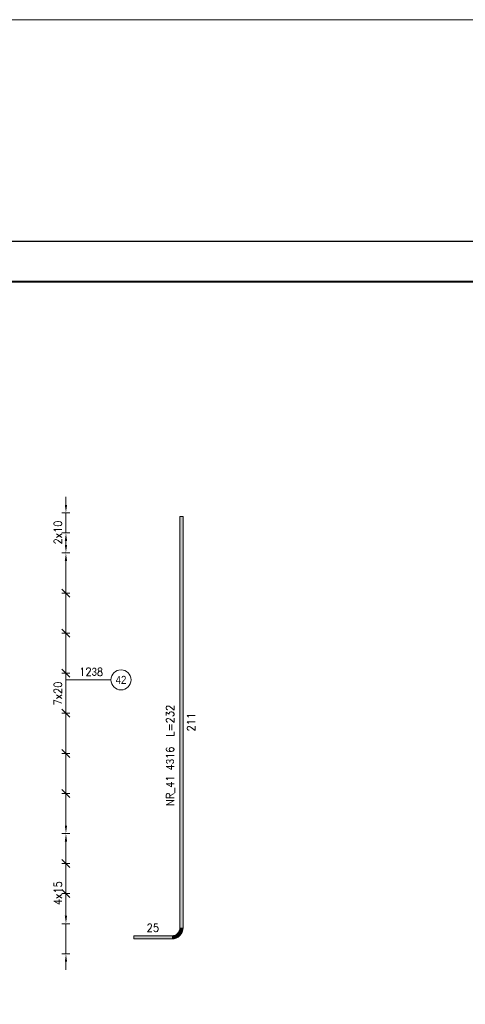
# Model space of a CAD drawing. Extents: x 310117 to 322731, y -113989 to -104075.
# Tile 4 of 13: x 313458 to 315684, y -109396 to -104482. Entities that reach past the tile are written whole.
import ezdxf

# ---------------------------------------------------------------- set-up
doc = ezdxf.new("R2010")
doc.units = 0
doc.header["$LTSCALE"] = 5
doc.header["$MEASUREMENT"] = 0
doc.layers.add('_FORMATKA', color=8, linetype='Continuous', lineweight=15, plot=False)
for name, color, linetype, lineweight in [('_RAMKA', 7, 'Continuous', 35), ('AutoCAD_Structural_Detailing_opis rozkładu', 7, 'Continuous', 13), ('AutoCAD_Structural_Detailing_pręt wyrzucony', 7, 'Continuous', 13), ('PS_DIM', 4, 'Continuous', 13)]:
    doc.layers.add(name, color=color, linetype=linetype, lineweight=lineweight)
doc.styles.add('r-gil', font='GIL_____.TTF', dxfattribs={"width": 0.9})
doc.styles.add('r-simplex', font='simplex.shx', dxfattribs={"width": 0.9})
doc.styles.add('simplex', font='simplex.shx', dxfattribs={"width": 0.9})
doc.dimstyles.new('1_10_PRZ', dxfattribs={"dimtxt": 2, "dimasz": 1, "dimexe": 2, "dimexo": 5, "dimgap": 1, "dimtad": 1, "dimdec": 0, "dimlfac": 10, "dimtxsty": 'simplex', "dimblk": 'dimznak', "dimcen": 2, "dimse1": 1, "dimse2": 1, "dimclrt": 3, "dimadec": 1, "dimazin": 0, "dimtfac": 1, "dimtdec": 0, "dimtix": 1, "dimtmove": 2, "dimatfit": 3, "dimldrblk": 'dim-grot', "dimfxl": 1, "dimarcsym": 0})

# ---------------------------------------------------------------- blocks, each defined once
blk = doc.blocks.new('dimznak')
at = {"color": 0}
for points in [[(0, 2), (0, -2)], [(-2, 0), (2, 0)]]:
    blk.add_lwpolyline(points, dxfattribs=at)
at = {"color": 3}
blk.add_lwpolyline([(1, 1), (-1, -1)], dxfattribs=at)
blk = doc.blocks.new('*D24')
at = {"color": 252, "lineweight": -2, "transparency": 16777216}
blk.add_line((-591, 475.33), (-3, 475.33), dxfattribs=at)
at = {"layer": 'Defpoints', "color": 0, "transparency": 16777216}
for p in [(0, 475.33), (-594, 420), (0, 420)]:
    blk.add_point(p, dxfattribs=at)
at = {"color": 252, "lineweight": -2, "transparency": 16777216, "xscale": 3, "yscale": 3, "zscale": 3, "rotation": 180}
blk.add_blockref('dimznak', (-594, 475.33), dxfattribs=at)
at = {"color": 252, "lineweight": -2, "transparency": 16777216, "xscale": 3, "yscale": 3, "zscale": 3}
blk.add_blockref('dimznak', (0, 475.33), dxfattribs=at)
at = {"color": 252, "transparency": 16777216, "insert": (-297, 485.83), "char_height": 15, "attachment_point": 5, "style": 'simplex'}
blk.add_mtext('594', dxfattribs=at)
blk = doc.blocks.new('dim-grot')
blk.add_hatch(color=256).paths.add_polyline_path([(0, 0), (-2, 0.5), (-2, -0.5)])
blk.add_lwpolyline([(0, 0), (-2, 0.5), (-2, -0.5), (0, 0)])
blk = doc.blocks.new('*U19')
at = {"layer": '_FORMATKA', "lineweight": -3}
blk.add_lwpolyline([(-594, 0), (0, 0), (0, 420), (-594, 420)], close=True, dxfattribs=at)
at = {"layer": '_RAMKA', "lineweight": -3, "const_width": 0.5}
blk.add_lwpolyline([(-564, 10), (-10, 10), (-10, 410), (-564, 410)], close=True, dxfattribs=at)
dim = blk.add_linear_dim(base=(0, 475.33), p1=(-594, 420), p2=(0, 420), dimstyle='1_10_PRZ', override={"dimscale": 3, "dimtxt": 5, "dimlfac": 1, "dimclrd": 252, "dimclrt": 252})
dim.commit()
dim.dimension.update_dxf_attribs({"geometry": '*D24', "text_midpoint": (-297, 485.83)})

msp = doc.modelspace()

# ---------------------------------------------------------------- hatches: boundary and pattern name
at = {"layer": 'AutoCAD_Structural_Detailing_opis rozkładu'}
for points in [[(313689.5, -106943.53), (313695.2, -106903.53), (313683.8, -106903.53)], [(313689.5, -107043.53), (313683.8, -107083.53), (313695.2, -107083.53)], [(313689.5, -107143.53), (313695.2, -107103.53), (313683.8, -107103.53)], [(313689.5, -107143.53), (313683.8, -107183.53), (313695.2, -107183.53)], [(313689.5, -108543.53), (313695.2, -108503.53), (313683.8, -108503.53)], [(313689.5, -108543.53), (313683.8, -108583.53), (313695.2, -108583.53)], [(313689.5, -108993.53), (313695.2, -108953.53), (313683.8, -108953.53)], [(313689.5, -109143.53), (313683.8, -109183.53), (313695.2, -109183.53)]]:
    msp.add_hatch(color=8, dxfattribs=at).paths.add_polyline_path(points, flags=0)
at = {"layer": 'AutoCAD_Structural_Detailing_pręt wyrzucony'}
for points in [[(314258.54, -106961.53), (314274.54, -106961.53), (314274.54, -109013.53), (314258.54, -109013.53)], [(314218.54, -109053.53), (314218.54, -109069.53), (314028.61, -109069.53), (314028.61, -109053.53)]]:
    msp.add_hatch(color=6, dxfattribs=at).paths.add_polyline_path(points, flags=0)
h = msp.add_hatch(color=6, dxfattribs=at)
edge = h.paths.add_edge_path(flags=0)
edge.add_line((314218.54, -109069.53), (314218.54, -109053.53))
edge.add_arc((314218.54, -109013.53), 40, -90, 0)
edge.add_line((314258.54, -109013.53), (314274.54, -109013.53))
edge.add_arc((314218.54, -109013.53), 56, 270, 360, ccw=False)

# ---------------------------------------------------------------- linework, layer by layer
at = {"layer": 'AutoCAD_Structural_Detailing_opis rozkładu', "color": 8}
for p, q in [((313689.5, -106863.53), (313689.5, -106903.53)), ((313709.5, -106943.53), (313669.5, -106943.53)), ((313689.5, -107043.53), (313689.5, -106943.53)), ((313709.5, -107043.53), (313669.5, -107043.53)), ((313689.5, -107093.53), (313689.5, -107083.53)), ((313689.5, -107093.53), (313689.5, -107103.53)), ((313709.5, -107143.53), (313669.5, -107143.53)), ((313709.5, -107143.53), (313669.5, -107143.53)), ((313689.5, -107343.53), (313689.5, -107183.53)), ((313709.5, -107343.53), (313669.5, -107343.53)), ((313689.5, -107543.53), (313689.5, -107343.53)), ((313709.5, -107543.53), (313669.5, -107543.53)), ((313689.5, -107743.53), (313689.5, -107543.53)), ((313709.5, -107743.53), (313669.5, -107743.53)), ((313689.5, -107843.53), (313689.5, -107743.53)), ((313914.44, -107776.72), (313689.5, -107776.72)), ((313689.5, -107843.53), (313689.5, -107943.53)), ((313709.5, -107943.53), (313669.5, -107943.53)), ((313689.5, -107943.53), (313689.5, -108143.53)), ((313709.5, -108143.53), (313669.5, -108143.53)), ((313689.5, -108143.53), (313689.5, -108343.53)), ((313709.5, -108343.53), (313669.5, -108343.53)), ((313689.5, -108343.53), (313689.5, -108503.53)), ((313709.5, -108543.53), (313669.5, -108543.53)), ((313709.5, -108543.53), (313669.5, -108543.53)), ((313689.5, -108693.53), (313689.5, -108583.53)), ((313709.5, -108693.53), (313669.5, -108693.53)), ((313689.5, -108843.53), (313689.5, -108693.53)), ((313689.5, -108693.53), (313689.5, -108843.53)), ((313709.5, -108843.53), (313669.5, -108843.53)), ((313689.5, -108843.53), (313689.5, -108953.53)), ((313709.5, -108993.53), (313669.5, -108993.53)), ((313689.5, -108993.53), (313689.5, -109143.53)), ((313709.5, -109143.53), (313669.5, -109143.53)), ((313689.5, -109223.53), (313689.5, -109183.53))]:
    msp.add_line(p, q, dxfattribs=at)
at = {"layer": 'AutoCAD_Structural_Detailing_opis rozkładu', "color": 8, "lineweight": -2}
for p, q in [((313709.5, -107363.53), (313669.5, -107323.53)), ((313709.5, -107563.53), (313669.5, -107523.53)), ((313709.5, -107763.53), (313669.5, -107723.53)), ((313669.5, -107923.53), (313709.5, -107963.53)), ((313669.5, -108123.53), (313709.5, -108163.53)), ((313669.5, -108323.53), (313709.5, -108363.53)), ((313709.5, -108713.53), (313669.5, -108673.53)), ((313669.5, -108823.53), (313709.5, -108863.53))]:
    msp.add_line(p, q, dxfattribs=at)
at = {"layer": 'AutoCAD_Structural_Detailing_opis rozkładu', "color": 8, "lineweight": 18}
msp.add_circle((313964.44, -107776.72), 50, dxfattribs=at)
at = {"layer": 'AutoCAD_Structural_Detailing_pręt wyrzucony', "color": 6}
for p, q in [((314258.54, -106961.53), (314258.54, -109013.53)), ((314274.54, -106961.53), (314258.54, -106961.53)), ((314274.54, -106961.53), (314274.54, -109013.53)), ((314218.54, -109053.53), (314028.61, -109053.53)), ((314028.61, -109069.53), (314028.61, -109053.53)), ((314218.54, -109069.53), (314028.61, -109069.53))]:
    msp.add_line(p, q, dxfattribs=at)
for radius in [40, 56]:
    msp.add_arc((314218.54, -109013.53), radius, 270, 360, dxfattribs=at)

# ---------------------------------------------------------------- block references
at = {"layer": 'PS_DIM', "xscale": 20, "yscale": 20, "zscale": 20}
msp.add_blockref('*U19', (322116.8, -113988.82), dxfattribs=at)

# ---------------------------------------------------------------- texts
at = {"layer": 'AutoCAD_Structural_Detailing_opis rozkładu', "color": 3, "char_height": 40}
for s, insert, attachment_point, rotation, style in [('2x10', (313669.5, -107100.96), 7, 90, 'r-simplex'), ('12\\Fdiam;3\\Fsimplex.shx;8 ', (313815.59, -107736.72), 5, 0, 'r-simplex'), ('42', (313964.44, -107776.72), 5, 0, 'r-gil'), ('7x20', (313669.5, -107904.38), 7, 90, 'r-simplex'), ('4x15', (313669.5, -108900.96), 7, 90, 'r-simplex')]:
    msp.add_mtext(s, dxfattribs=dict(at, insert=insert, attachment_point=attachment_point, rotation=rotation, style=style))
at = {"layer": 'AutoCAD_Structural_Detailing_pręt wyrzucony', "color": 3, "char_height": 40, "attachment_point": 5, "rotation": 90, "style": 'r-simplex'}
for s, insert in [('211', (314314.54, -107987.53)), ('NR_41 4\\Fdiam;3\\Fsimplex.shx;16  L=232', (314211.04, -108153.58))]:
    msp.add_mtext(s, dxfattribs=dict(at, insert=insert))
at = {"layer": 'AutoCAD_Structural_Detailing_pręt wyrzucony', "color": 3, "insert": (314123.58, -109013.53), "char_height": 40, "attachment_point": 5, "style": 'r-simplex'}
msp.add_mtext('25', dxfattribs=at)

doc.saveas('drawing.dxf')
